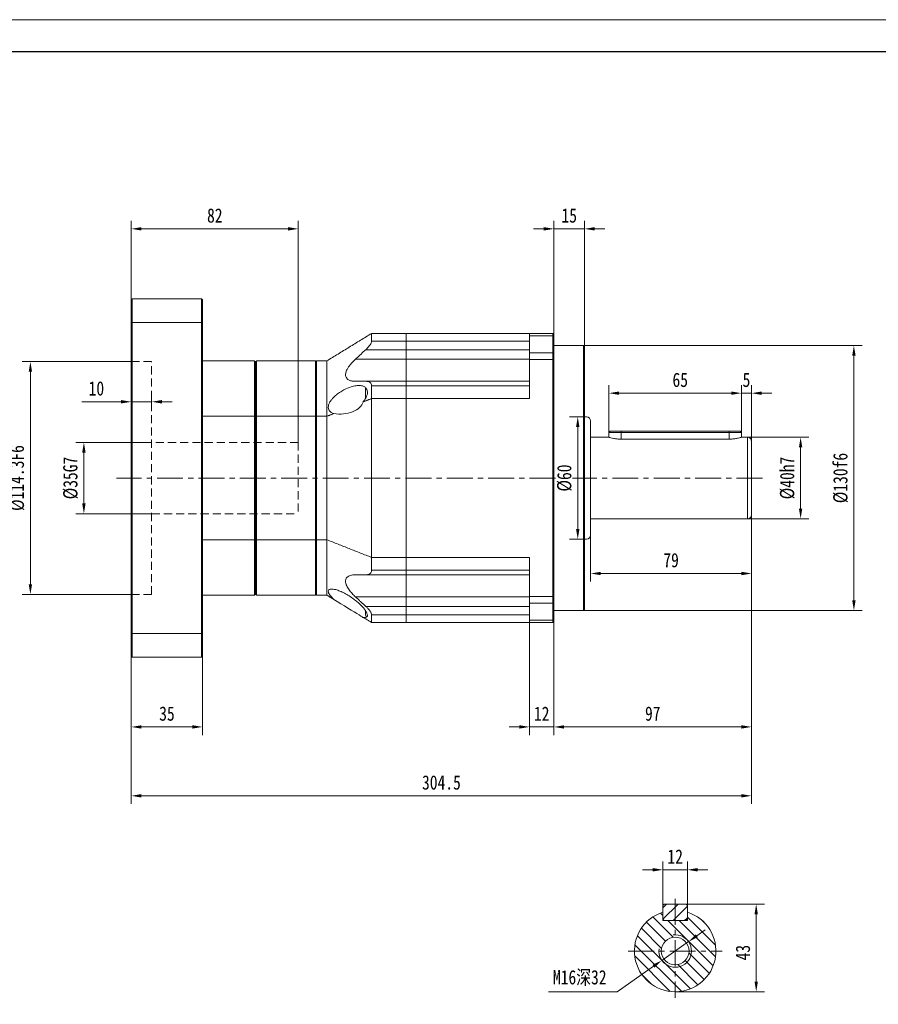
# Model space of a CAD drawing. Header units: millimetres. Extents: x -170 to 1154, y -131 to 806.
# Tile 4 of 5: x 357 to 778, y 322 to 806. Entities that reach past the tile are written whole.
import ezdxf

# ---------------------------------------------------------------- set-up
doc = ezdxf.new("R2010")
doc.units = ezdxf.units.MM
doc.header["$LTSCALE"] = 2
doc.linetypes.add('CENTER', pattern=[10.16, 6.35, -1.27, 1.27, -1.27])
doc.linetypes.add('DASHED', pattern=[0.75, 0.5, -0.25])
doc.layers.get('0').update_dxf_attribs({"lineweight": 18})
for name, color, linetype, lineweight in [('1轮廓实线层', 7, 'Continuous', 18), ('2细线层', 4, 'Continuous', 18), ('3中心线层', 1, 'CENTER', 18), ('4虚线层', 6, 'DASHED', 18), ('5剖面线层', 2, 'Continuous', 18), ('7标注层', 4, 'Continuous', 18), ('图框_外框线', 7, 'Continuous', 18)]:
    doc.layers.add(name, color=color, linetype=linetype, lineweight=lineweight)
doc.styles.add('TH_GBDIM', font='txt', dxfattribs={"width": 0.8})
doc.dimstyles.new('TH_GBDIM', dxfattribs={"dimscale": 2, "dimtxt": 3.5, "dimasz": 2.5, "dimexe": 2, "dimexo": 0, "dimgap": 1.5, "dimtad": 1, "dimdec": 1, "dimdsep": 46, "dimtxsty": 'TH_GBDIM', "dimcen": 2.5, "dimdle": 5, "dimclrd": 4, "dimclre": 4, "dimclrt": 3, "dimadec": 0, "dimazin": 2, "dimtfac": 0.714286, "dimtdec": 1, "dimtmove": 0, "dimatfit": 3, "dimfxl": 0, "dimtolj": 1, "dimarcsym": 0})

# ---------------------------------------------------------------- blocks, each defined once
blk = doc.blocks.new('*X4')
at = {"layer": '7标注层'}
for points in [[(688.75, 356.5), (689.71, 355.13), (685.14, 352.94)], [(667.48, 341.55), (668.44, 340.18), (672.05, 343.74)]]:
    blk.add_hatch(color=4, dxfattribs=at).paths.add_polyline_path(points, flags=0)
at = {"layer": '7标注层', "color": 4}
for p, q in [((689.23, 355.82), (693.32, 358.69)), ((685.14, 352.94), (672.05, 343.74)), ((650.14, 328.34), (667.96, 340.87)), ((616.39, 328.34), (650.14, 328.34))]:
    blk.add_line(p, q, dxfattribs=at)
at = {"layer": '7标注层', "color": 3, "insert": (631.76, 335.11), "char_height": 7, "width": 54.5689, "attachment_point": 5, "style": 'TH_GBDIM'}
blk.add_mtext('M16深32', dxfattribs=at)
blk = doc.blocks.new('*X11')
at = {"layer": '7标注层'}
for points in [[(739.36, 595.55), (741.02, 595.55), (740.19, 600.55)], [(739.36, 565.55), (741.02, 565.55), (740.19, 560.55)]]:
    blk.add_hatch(color=4, dxfattribs=at).paths.add_polyline_path(points, flags=0)
at = {"layer": '7标注层', "color": 4}
for p, q in [((714.1, 600.55), (744.19, 600.55)), ((740.19, 595.55), (740.19, 565.55)), ((714.1, 560.55), (744.19, 560.55))]:
    blk.add_line(p, q, dxfattribs=at)
at = {"layer": '7标注层', "color": 3, "insert": (733.69, 580.55), "char_height": 7, "width": 38.5778, "attachment_point": 5, "rotation": 90, "style": 'TH_GBDIM'}
blk.add_mtext('%%C40h7', dxfattribs=at)
blk = doc.blocks.new('*X12')
at = {"layer": '7标注层'}
for points in [[(765.52, 640.55), (767.19, 640.55), (766.35, 645.55)], [(765.52, 520.55), (767.19, 520.55), (766.35, 515.55)]]:
    blk.add_hatch(color=4, dxfattribs=at).paths.add_polyline_path(points, flags=0)
at = {"layer": '7标注层', "color": 4}
for p, q in [((633.6, 645.55), (770.35, 645.55)), ((766.35, 640.55), (766.35, 520.55)), ((633.6, 515.55), (770.35, 515.55))]:
    blk.add_line(p, q, dxfattribs=at)
at = {"layer": '7标注层', "color": 3, "insert": (759.85, 580.55), "char_height": 7, "width": 46.6044, "attachment_point": 5, "rotation": 90, "style": 'TH_GBDIM'}
blk.add_mtext('%%C130f6', dxfattribs=at)
blk = doc.blocks.new('*X13')
at = {"layer": '7标注层'}
for points in [[(651.1, 623.03), (651.1, 621.37), (646.1, 622.2)], [(706.1, 623.03), (706.1, 621.37), (711.1, 622.2)]]:
    blk.add_hatch(color=4, dxfattribs=at).paths.add_polyline_path(points, flags=0)
at = {"layer": '7标注层', "color": 4}
for p, q in [((646.1, 602.95), (646.1, 626.2)), ((711.1, 602.95), (711.1, 626.2)), ((651.1, 622.2), (706.1, 622.2))]:
    blk.add_line(p, q, dxfattribs=at)
at = {"layer": '7标注层', "color": 3, "insert": (681.09, 628.7), "char_height": 7, "width": 14.1867, "attachment_point": 5, "style": 'TH_GBDIM'}
blk.add_mtext('65', dxfattribs=at)
blk = doc.blocks.new('*X14')
at = {"layer": '7标注层'}
for points in [[(706.1, 623.03), (706.1, 621.37), (711.1, 622.2)], [(721.1, 623.03), (721.1, 621.37), (716.1, 622.2)]]:
    blk.add_hatch(color=4, dxfattribs=at).paths.add_polyline_path(points, flags=0)
at = {"layer": '7标注层', "color": 4}
for p, q in [((711.1, 602.95), (711.1, 626.2)), ((716.1, 598.55), (716.1, 626.2)), ((706.1, 622.2), (701.1, 622.2)), ((711.1, 622.2), (716.1, 622.2)), ((721.1, 622.2), (726.1, 622.2))]:
    blk.add_line(p, q, dxfattribs=at)
at = {"layer": '7标注层', "color": 3, "insert": (713.6, 628.7), "char_height": 7, "width": 6.0356, "attachment_point": 5, "style": 'TH_GBDIM'}
blk.add_mtext('5', dxfattribs=at)
blk = doc.blocks.new('*X15')
at = {"layer": '7标注层'}
for points in [[(642.1, 534.51), (642.1, 532.84), (637.1, 533.68)], [(711.1, 534.51), (711.1, 532.84), (716.1, 533.68)]]:
    blk.add_hatch(color=4, dxfattribs=at).paths.add_polyline_path(points, flags=0)
at = {"layer": '7标注层', "color": 4}
for p, q in [((716.1, 562.55), (716.1, 529.68)), ((637.1, 552.55), (637.1, 529.68)), ((642.1, 533.68), (711.1, 533.68))]:
    blk.add_line(p, q, dxfattribs=at)
at = {"layer": '7标注层', "color": 3, "insert": (676.6, 540.18), "char_height": 7, "width": 14.0622, "attachment_point": 5, "style": 'TH_GBDIM'}
blk.add_mtext('79', dxfattribs=at)
blk = doc.blocks.new('*X16')
at = {"layer": '7标注层'}
for points in [[(624.1, 459.19), (624.1, 457.53), (619.1, 458.36)], [(711.1, 459.19), (711.1, 457.53), (716.1, 458.36)]]:
    blk.add_hatch(color=4, dxfattribs=at).paths.add_polyline_path(points, flags=0)
at = {"layer": '7标注层', "color": 4}
for p, q in [((716.1, 550.17), (716.1, 454.36)), ((619.1, 510.05), (619.1, 454.36)), ((624.1, 458.36), (711.1, 458.36))]:
    blk.add_line(p, q, dxfattribs=at)
at = {"layer": '7标注层', "color": 3, "insert": (667.6, 464.86), "char_height": 7, "width": 14.3111, "attachment_point": 5, "style": 'TH_GBDIM'}
blk.add_mtext('97', dxfattribs=at)
blk = doc.blocks.new('*X17')
at = {"layer": '7标注层'}
for points in [[(602.1, 459.19), (602.1, 457.53), (607.1, 458.36)], [(624.1, 459.19), (624.1, 457.53), (619.1, 458.36)]]:
    blk.add_hatch(color=4, dxfattribs=at).paths.add_polyline_path(points, flags=0)
at = {"layer": '7标注层', "color": 4}
for p, q in [((607.1, 509.55), (607.1, 454.36)), ((619.1, 510.05), (619.1, 454.36)), ((602.1, 458.36), (597.1, 458.36)), ((607.1, 458.36), (619.1, 458.36)), ((624.1, 458.36), (629.1, 458.36))]:
    blk.add_line(p, q, dxfattribs=at)
at = {"layer": '7标注层', "color": 3, "insert": (613.1, 464.86), "char_height": 7, "width": 13.1289, "attachment_point": 5, "style": 'TH_GBDIM'}
blk.add_mtext('12', dxfattribs=at)
blk = doc.blocks.new('*X18')
at = {"layer": '7标注层'}
for points in [[(416.6, 459.19), (416.6, 457.53), (411.6, 458.36)], [(441.6, 459.19), (441.6, 457.53), (446.6, 458.36)]]:
    blk.add_hatch(color=4, dxfattribs=at).paths.add_polyline_path(points, flags=0)
at = {"layer": '7标注层', "color": 4}
for p, q in [((411.6, 493.05), (411.6, 454.36)), ((446.6, 493.05), (446.6, 454.36)), ((416.6, 458.36), (441.6, 458.36))]:
    blk.add_line(p, q, dxfattribs=at)
at = {"layer": '7标注层', "color": 3, "insert": (429.1, 464.86), "char_height": 7, "width": 14, "attachment_point": 5, "style": 'TH_GBDIM'}
blk.add_mtext('35', dxfattribs=at)
blk = doc.blocks.new('*X19')
at = {"layer": '7标注层'}
for points in [[(387.49, 593.05), (389.16, 593.05), (388.32, 598.05)], [(387.49, 568.05), (389.16, 568.05), (388.32, 563.05)]]:
    blk.add_hatch(color=4, dxfattribs=at).paths.add_polyline_path(points, flags=0)
at = {"layer": '7标注层', "color": 4}
for p, q in [((421.6, 598.05), (384.32, 598.05)), ((388.32, 593.05), (388.32, 568.05)), ((421.6, 563.05), (384.32, 563.05))]:
    blk.add_line(p, q, dxfattribs=at)
at = {"layer": '7标注层', "color": 3, "insert": (381.82, 580.55), "char_height": 7, "width": 38.5778, "attachment_point": 5, "rotation": 90, "style": 'TH_GBDIM'}
blk.add_mtext('%%C35G7', dxfattribs=at)
blk = doc.blocks.new('*X20')
at = {"layer": '7标注层'}
for points in [[(361.23, 632.7), (362.9, 632.7), (362.06, 637.7)], [(361.23, 528.4), (362.9, 528.4), (362.06, 523.4)]]:
    blk.add_hatch(color=4, dxfattribs=at).paths.add_polyline_path(points, flags=0)
at = {"layer": '7标注层', "color": 4}
for p, q in [((411.6, 637.7), (358.06, 637.7)), ((362.06, 632.7), (362.06, 528.4)), ((411.6, 523.4), (358.06, 523.4))]:
    blk.add_line(p, q, dxfattribs=at)
at = {"layer": '7标注层', "color": 3, "insert": (355.56, 580.55), "char_height": 7, "width": 62.5333, "attachment_point": 5, "rotation": 90, "style": 'TH_GBDIM'}
blk.add_mtext('%%C114.3F6', dxfattribs=at)
blk = doc.blocks.new('*X21')
at = {"layer": '7标注层'}
for points in [[(406.6, 618.83), (406.6, 617.16), (411.6, 617.99)], [(426.6, 618.83), (426.6, 617.16), (421.6, 617.99)]]:
    blk.add_hatch(color=4, dxfattribs=at).paths.add_polyline_path(points, flags=0)
at = {"layer": '7标注层', "color": 4}
for p, q in [((411.6, 619.96), (411.6, 613.99)), ((421.6, 619.96), (421.6, 613.99)), ((406.6, 617.99), (387.33, 617.99)), ((421.6, 617.99), (411.6, 617.99)), ((426.6, 617.99), (431.6, 617.99))]:
    blk.add_line(p, q, dxfattribs=at)
at = {"layer": '7标注层', "color": 3, "insert": (394.46, 624.49), "char_height": 7, "width": 13.3156, "attachment_point": 5, "style": 'TH_GBDIM'}
blk.add_mtext('10', dxfattribs=at)
blk = doc.blocks.new('*X22')
at = {"layer": '7标注层'}
for points in [[(416.6, 703.72), (416.6, 702.05), (411.6, 702.88)], [(488.6, 703.72), (488.6, 702.05), (493.6, 702.88)]]:
    blk.add_hatch(color=4, dxfattribs=at).paths.add_polyline_path(points, flags=0)
at = {"layer": '7标注层', "color": 4}
for p, q in [((411.6, 668.05), (411.6, 706.88)), ((493.6, 598.05), (493.6, 706.88)), ((416.6, 702.88), (488.6, 702.88))]:
    blk.add_line(p, q, dxfattribs=at)
at = {"layer": '7标注层', "color": 3, "insert": (452.6, 709.38), "char_height": 7, "width": 14.2489, "attachment_point": 5, "style": 'TH_GBDIM'}
blk.add_mtext('82', dxfattribs=at)
blk = doc.blocks.new('*X23')
at = {"layer": '7标注层'}
for points in [[(416.6, 425.38), (416.6, 423.71), (411.6, 424.54)], [(711.1, 425.38), (711.1, 423.71), (716.1, 424.54)]]:
    blk.add_hatch(color=4, dxfattribs=at).paths.add_polyline_path(points, flags=0)
at = {"layer": '7标注层', "color": 4}
for p, q in [((716.1, 503.42), (716.1, 420.54)), ((411.6, 493.05), (411.6, 420.54)), ((416.6, 424.54), (711.1, 424.54))]:
    blk.add_line(p, q, dxfattribs=at)
at = {"layer": '7标注层', "color": 3, "insert": (563.85, 431.04), "char_height": 7, "width": 37.8933, "attachment_point": 5, "style": 'TH_GBDIM'}
blk.add_mtext('304.5', dxfattribs=at)
blk = doc.blocks.new('*X24')
at = {"layer": '7标注层'}
for points in [[(614.1, 703.72), (614.1, 702.05), (619.1, 702.88)], [(639.1, 703.72), (639.1, 702.05), (634.1, 702.88)]]:
    blk.add_hatch(color=4, dxfattribs=at).paths.add_polyline_path(points, flags=0)
at = {"layer": '7标注层', "color": 4}
for p, q in [((619.1, 651.05), (619.1, 706.88)), ((634.1, 645.05), (634.1, 706.88)), ((614.1, 702.88), (609.1, 702.88)), ((619.1, 702.88), (634.1, 702.88)), ((639.1, 702.88), (644.1, 702.88))]:
    blk.add_line(p, q, dxfattribs=at)
at = {"layer": '7标注层', "color": 3, "insert": (626.6, 709.38), "char_height": 7, "width": 13.1289, "attachment_point": 5, "style": 'TH_GBDIM'}
blk.add_mtext('15', dxfattribs=at)
blk = doc.blocks.new('*X30')
at = {"layer": '7标注层'}
for points in [[(667.6, 389.06), (667.6, 387.39), (672.6, 388.22)], [(689.6, 389.06), (689.6, 387.39), (684.6, 388.22)]]:
    blk.add_hatch(color=4, dxfattribs=at).paths.add_polyline_path(points, flags=0)
at = {"layer": '7标注层', "color": 4}
for p, q in [((672.6, 370.74), (672.6, 392.22)), ((684.6, 370.74), (684.6, 392.22)), ((667.6, 388.22), (662.6, 388.22)), ((672.6, 388.22), (684.6, 388.22)), ((689.6, 388.22), (694.6, 388.22))]:
    blk.add_line(p, q, dxfattribs=at)
at = {"layer": '7标注层', "color": 3, "insert": (678.6, 394.72), "char_height": 7, "width": 13.1289, "attachment_point": 5, "style": 'TH_GBDIM'}
blk.add_mtext('12', dxfattribs=at)
blk = doc.blocks.new('*X31')
at = {"layer": '7标注层'}
for points in [[(717.56, 366.34), (719.22, 366.34), (718.39, 371.34)], [(717.56, 333.34), (719.22, 333.34), (718.39, 328.34)]]:
    blk.add_hatch(color=4, dxfattribs=at).paths.add_polyline_path(points, flags=0)
at = {"layer": '7标注层', "color": 4}
for p, q in [((684, 371.34), (722.39, 371.34)), ((718.39, 366.34), (718.39, 333.34)), ((678.6, 328.34), (722.39, 328.34))]:
    blk.add_line(p, q, dxfattribs=at)
at = {"layer": '7标注层', "color": 3, "insert": (711.89, 347.55), "char_height": 7, "width": 14.3733, "attachment_point": 5, "rotation": 90, "style": 'TH_GBDIM'}
blk.add_mtext('43', dxfattribs=at)
blk = doc.blocks.new('*X32')
at = {"layer": '7标注层'}
for points in [[(629.94, 605.55), (631.61, 605.55), (630.78, 610.55)], [(629.94, 555.55), (631.61, 555.55), (630.78, 550.55)]]:
    blk.add_hatch(color=4, dxfattribs=at).paths.add_polyline_path(points, flags=0)
at = {"layer": '7标注层', "color": 4}
for p, q in [((634.1, 610.55), (626.78, 610.55)), ((630.78, 605.55), (630.78, 555.55)), ((634.1, 550.55), (626.78, 550.55))]:
    blk.add_line(p, q, dxfattribs=at)
at = {"layer": '7标注层', "color": 3, "insert": (624.28, 580.55), "char_height": 7, "width": 22.7733, "attachment_point": 5, "rotation": 90, "style": 'TH_GBDIM'}
blk.add_mtext('%%C60', dxfattribs=at)

msp = doc.modelspace()

# ---------------------------------------------------------------- hatches: boundary and pattern name
at = {"layer": '5剖面线层'}
h = msp.add_hatch(dxfattribs=at)
h.set_pattern_fill('ANSI31', color=256, style=0, pattern_type=0)
h.set_pattern_definition([(135, (0, 0), (-2.80633, -2.80633), [])])
edge = h.paths.add_edge_path(flags=0)
edge.add_arc((678.6, 348.34), 20, 360, 432.5424)
edge.add_line((684.6, 367.42), (684.6, 363.94))
edge.add_line((684.6, 363.94), (684.6, 363.34))
edge.add_line((684.6, 363.34), (678.6, 363.34))
edge.add_line((678.6, 363.34), (678.6, 356.34))
edge.add_arc((678.6, 348.34), 8, 0, 90, ccw=False)
edge.add_line((686.6, 348.34), (698.6, 348.34))
edge = h.paths.add_edge_path(flags=0)
edge.add_line((678.6, 340.34), (678.6, 328.34))
edge.add_arc((678.6, 348.34), 20, 270, 360)
edge.add_line((698.6, 348.34), (686.6, 348.34))
edge.add_arc((678.6, 348.34), 8, 270, 360, ccw=False)
edge = h.paths.add_edge_path(flags=0)
edge.add_line((670.6, 348.34), (658.6, 348.34))
edge.add_arc((678.6, 348.34), 20, 180, 270)
edge.add_line((678.6, 328.34), (678.6, 340.34))
edge.add_arc((678.6, 348.34), 8, 180, 270, ccw=False)
edge = h.paths.add_edge_path(flags=0)
edge.add_line((658.6, 348.34), (671.8, 348.34))
edge.add_arc((678.6, 348.34), 6.8, 90, 180, ccw=False)
edge.add_line((678.6, 355.14), (678.6, 363.34))
edge.add_line((678.6, 363.34), (673.2, 363.34))
edge.add_line((673.2, 363.34), (672.6, 363.34))
edge.add_line((672.6, 363.34), (672.6, 367.42))
edge.add_arc((678.6, 348.34), 20, 107.4576, 180)
edge = h.paths.add_edge_path(flags=0)
edge.add_line((678.6, 356.34), (678.6, 355.14))
edge.add_arc((678.6, 348.34), 6.8, 0, 90, ccw=False)
edge.add_line((685.4, 348.34), (686.6, 348.34))
edge.add_arc((678.6, 348.34), 8, 0, 90)
edge = h.paths.add_edge_path(flags=0)
edge.add_line((678.6, 341.54), (678.6, 340.34))
edge.add_arc((678.6, 348.34), 8, 270, 360)
edge.add_line((686.6, 348.34), (685.4, 348.34))
edge.add_arc((678.6, 348.34), 6.8, 270, 360, ccw=False)
edge = h.paths.add_edge_path(flags=0)
edge.add_line((671.8, 348.34), (670.6, 348.34))
edge.add_arc((678.6, 348.34), 8, 180, 270)
edge.add_line((678.6, 340.34), (678.6, 341.54))
edge.add_arc((678.6, 348.34), 6.8, 180, 270, ccw=False)
h = msp.add_hatch(dxfattribs=at)
h.set_pattern_fill('ANSI31', color=256, style=0, pattern_type=0)
h.set_pattern_definition([(45, (0, 0), (-2.80633, 2.80633), [])])
h.paths.add_polyline_path([(684.6, 370.74), (684, 371.34), (678.6, 371.34), (678.6, 363.34), (684, 363.34), (684.6, 363.94)], flags=0)
h.paths.add_polyline_path([(678.6, 371.34), (673.2, 371.34), (672.6, 370.74), (672.6, 363.94), (673.2, 363.34), (678.6, 363.34)], flags=0)

# ---------------------------------------------------------------- linework, layer by layer
at = {"color": 7, "linetype": 'Continuous', "lineweight": 15}
for p, q in [((411.6, 656.71), (411.6, 668.05)), ((412.1, 668.55), (412.1, 656.9)), ((446.1, 668.55), (412.1, 668.55)), ((446.1, 656.9), (446.1, 668.55)), ((446.6, 668.05), (446.6, 656.71)), ((411.6, 504.4), (411.6, 656.71)), ((412.1, 656.9), (446.1, 656.9)), ((412.1, 656.9), (412.1, 504.21)), ((446.1, 504.21), (446.1, 656.9)), ((446.6, 656.71), (446.6, 504.4)), ((529.6, 651.55), (529.6, 647.71)), ((529.6, 651.55), (546.6, 651.55)), ((546.6, 647.71), (546.6, 651.55)), ((546.6, 651.55), (607.1, 651.55)), ((546.6, 647.71), (546.6, 651.55)), ((607.1, 651.55), (618.6, 651.55)), ((607.1, 650.3), (607.1, 651.55)), ((618.6, 650.3), (607.1, 650.3)), ((607.1, 642.07), (607.1, 650.3)), ((618.6, 650.3), (618.6, 651.55)), ((619.1, 651.05), (618.6, 651.55)), ((618.6, 642.07), (618.6, 650.3)), ((619.1, 649.93), (618.6, 650.3)), ((619.1, 651.05), (619.1, 649.93)), ((619.1, 649.93), (619.1, 641.74)), ((546.6, 643.56), (526.72, 643.56)), ((529.6, 647.71), (546.6, 647.71)), ((546.6, 647.71), (546.6, 643.56)), ((546.6, 647.71), (607.1, 647.71)), ((546.6, 643.56), (546.6, 647.71)), ((546.6, 643.56), (546.6, 638.89)), ((607.1, 643.56), (546.6, 643.56)), ((546.6, 643.56), (546.6, 638.89)), ((633.6, 515.55), (633.6, 645.55)), ((634.1, 645.05), (634.1, 516.05)), ((472.1, 638.05), (446.6, 638.05)), ((472.1, 610.87), (472.1, 638.05)), ((473.1, 638.05), (473.1, 610.87)), ((502.1, 638.05), (473.1, 638.05)), ((502.1, 610.87), (502.1, 638.05)), ((507.6, 638.05), (502.6, 638.05)), ((502.6, 610.87), (502.6, 638.05)), ((507.6, 610.87), (507.6, 638.05)), ((546.6, 638.89), (521.66, 638.89)), ((546.6, 638.89), (546.6, 628.05)), ((607.1, 638.89), (546.6, 638.89)), ((546.6, 638.89), (546.6, 628.05)), ((607.1, 638.76), (607.1, 642.07)), ((607.1, 642.07), (618.6, 642.07)), ((618.6, 638.76), (607.1, 638.76)), ((607.1, 619.54), (607.1, 638.76)), ((618.6, 638.76), (618.6, 642.07)), ((619.1, 641.74), (618.6, 642.07)), ((619.1, 638.76), (618.6, 638.76)), ((618.6, 522.35), (618.6, 638.76)), ((619.1, 641.74), (619.1, 638.76)), ((619.1, 638.76), (619.1, 522.35)), ((472.6, 637.55), (472.6, 610.74)), ((472.6, 610.74), (472.6, 637.55)), ((526.5, 619.56), (526.5, 624.47)), ((526.72, 628.05), (546.6, 628.05)), ((529.6, 625.85), (529.6, 619.54)), ((546.6, 625.85), (529.6, 625.85)), ((546.6, 628.05), (546.6, 625.85)), ((546.6, 628.05), (607.1, 628.05)), ((546.6, 625.85), (546.6, 628.05)), ((546.6, 619.54), (546.6, 625.85)), ((546.6, 619.54), (546.6, 625.85)), ((607.1, 625.85), (546.6, 625.85)), ((546.6, 619.54), (529.6, 619.54)), ((529.6, 541.57), (529.6, 619.54)), ((546.6, 619.54), (546.6, 541.57)), ((546.6, 541.57), (546.6, 619.54)), ((607.1, 619.54), (546.6, 619.54)), ((446.6, 610.87), (472.1, 610.87)), ((472.1, 550.24), (472.1, 610.87)), ((472.6, 610.74), (472.6, 550.37)), ((472.6, 550.37), (472.6, 610.74)), ((473.1, 610.87), (502.1, 610.87)), ((473.1, 610.87), (473.1, 550.24)), ((502.1, 550.24), (502.1, 610.87)), ((507.6, 610.87), (502.6, 610.87)), ((502.6, 550.24), (502.6, 610.87)), ((507.6, 550.24), (507.6, 610.87)), ((637.1, 608.55), (637.1, 580.55)), ((646.1, 602.95), (646.1, 600.55)), ((652.1, 602.95), (646.1, 602.95)), ((646.7, 603.55), (652.1, 603.55)), ((652.1, 603.55), (652.1, 602.95)), ((652.1, 603.55), (705.1, 603.55)), ((705.1, 602.95), (652.1, 602.95)), ((652.1, 599.63), (652.1, 602.95)), ((705.1, 599.63), (652.1, 599.63)), ((705.1, 602.95), (705.1, 603.55)), ((705.1, 603.55), (710.5, 603.55)), ((711.1, 602.95), (705.1, 602.95)), ((705.1, 599.63), (705.1, 602.95)), ((711.1, 602.95), (711.1, 600.55)), ((714.1, 580.55), (714.1, 600.55)), ((716.1, 598.55), (716.1, 580.55)), ((637.1, 580.55), (637.1, 552.55)), ((714.1, 560.55), (714.1, 580.55)), ((716.1, 580.55), (716.1, 562.55)), ((472.1, 550.24), (446.6, 550.24)), ((472.1, 523.05), (472.1, 550.24)), ((472.6, 550.37), (472.6, 523.55)), ((472.6, 523.55), (472.6, 550.37)), ((502.1, 550.24), (473.1, 550.24)), ((473.1, 550.24), (473.1, 523.05)), ((502.1, 523.05), (502.1, 550.24)), ((507.6, 550.24), (502.6, 550.24)), ((502.6, 523.05), (502.6, 550.24)), ((507.6, 523.05), (507.6, 550.24)), ((529.6, 541.57), (546.6, 541.57)), ((529.6, 541.57), (529.6, 535.26)), ((546.6, 535.26), (546.6, 541.57)), ((546.6, 541.57), (607.1, 541.57)), ((546.6, 535.26), (546.6, 541.57)), ((607.1, 522.35), (607.1, 541.57)), ((546.6, 533.05), (526.72, 533.05)), ((529.6, 535.26), (546.6, 535.26)), ((546.6, 535.26), (546.6, 533.05)), ((546.6, 535.26), (607.1, 535.26)), ((546.6, 533.05), (546.6, 535.26)), ((546.6, 533.05), (546.6, 522.22)), ((607.1, 533.05), (546.6, 533.05)), ((546.6, 533.05), (546.6, 522.22)), ((446.6, 523.05), (472.1, 523.05)), ((473.1, 523.05), (502.1, 523.05)), ((507.6, 523.05), (502.6, 523.05)), ((546.6, 522.22), (521.66, 522.22)), ((546.6, 522.22), (546.6, 517.55)), ((607.1, 522.22), (546.6, 522.22)), ((546.6, 522.22), (546.6, 517.55)), ((607.1, 519.04), (607.1, 522.35)), ((607.1, 522.35), (618.6, 522.35)), ((618.6, 519.04), (618.6, 522.35)), ((619.1, 522.35), (618.6, 522.35)), ((619.1, 522.35), (619.1, 519.37)), ((526.72, 517.55), (546.6, 517.55)), ((546.6, 517.55), (546.6, 513.4)), ((546.6, 517.55), (607.1, 517.55)), ((546.6, 513.4), (546.6, 517.55)), ((618.6, 519.04), (607.1, 519.04)), ((607.1, 510.8), (607.1, 519.04)), ((618.6, 519.04), (619.1, 519.37)), ((618.6, 510.8), (618.6, 519.04)), ((619.1, 519.37), (619.1, 511.18)), ((526.5, 513.57), (526.5, 515.46)), ((529.6, 513.4), (529.6, 509.55)), ((546.6, 513.4), (529.6, 513.4)), ((546.6, 509.55), (546.6, 513.4)), ((607.1, 513.4), (546.6, 513.4)), ((546.6, 509.55), (546.6, 513.4)), ((546.6, 509.55), (529.6, 509.55)), ((607.1, 509.55), (546.6, 509.55)), ((607.1, 510.8), (618.6, 510.8)), ((607.1, 509.55), (607.1, 510.8)), ((618.6, 509.55), (607.1, 509.55)), ((618.6, 510.8), (619.1, 511.18)), ((618.6, 509.55), (618.6, 510.8)), ((618.6, 509.55), (619.1, 510.05)), ((619.1, 511.18), (619.1, 510.05)), ((411.6, 493.05), (411.6, 504.4)), ((446.1, 504.21), (412.1, 504.21)), ((412.1, 504.21), (412.1, 492.55)), ((446.1, 492.55), (446.1, 504.21)), ((446.6, 504.4), (446.6, 493.05)), ((412.1, 492.55), (446.1, 492.55)), ((672.6, 370.74), (673.2, 371.34)), ((672.6, 370.74), (672.6, 363.94)), ((672.6, 363.34), (672.6, 367.42)), ((673.2, 371.34), (684, 371.34)), ((684, 371.34), (684.6, 370.74)), ((684.6, 363.94), (684.6, 370.74)), ((684.6, 367.42), (684.6, 363.34)), ((673.2, 363.34), (672.6, 363.94)), ((672.6, 363.34), (684.6, 363.34)), ((673.2, 363.34), (684, 363.34)), ((684.6, 363.94), (684, 363.34))]:
    msp.add_line(p, q, dxfattribs=at)
msp.add_lwpolyline([(525.35, 512.16), (524.95, 512.41), (524.29, 512.81), (523.39, 513.36), (522.28, 514.05), (520.97, 514.85), (519.5, 515.75), (517.91, 516.73), (516.23, 517.76), (514.5, 518.82), (512.75, 519.89), (511.04, 520.94)], dxfattribs=at)
for centre, radius, start, end in [((527.5, 624.47), 1, 157.4014, 180), ((635.1, 608.55), 2, 0, 90), ((714.1, 598.55), 2, 0, 90), ((714.1, 562.55), 2, 270, 0), ((635.1, 552.55), 2, 270, 360), ((527.5, 513.57), 1, 180, 270), ((678.6, 348.34), 20, 107.4576, 72.5424)]:
    msp.add_arc(centre, radius, start, end, dxfattribs=at)
msp.add_ellipse((514.09, 618.97), major_axis=(11.41, 0), ratio=0.613636, start_param=4.442149, end_param=6.125065, dxfattribs=at)
for points in [[(412.1, 668.55), (411.6, 668.05)], [(446.1, 668.55), (446.6, 668.05)], [(411.6, 656.71), (412.1, 656.9)], [(446.1, 656.9), (446.6, 656.71)], [(507.6, 638.05), (529.6, 651.55)], [(633.6, 645.55), (619.1, 645.55)], [(634.1, 645.05), (633.6, 645.55)], [(472.1, 638.05), (472.6, 637.55)], [(472.6, 637.55), (473.1, 638.05)], [(502.6, 637.55), (502.1, 638.05)], [(529.6, 619.54), (525.35, 617.87)], [(472.1, 610.87), (472.6, 610.74)], [(472.6, 610.74), (473.1, 610.87)], [(502.6, 610.74), (502.1, 610.87)], [(511.04, 612.23), (507.6, 610.87)], [(635.1, 610.55), (634.1, 610.55)], [(646.1, 600.55), (637.1, 600.55)], [(646.7, 603.55), (646.1, 602.95)], [(711.1, 602.95), (710.5, 603.55)], [(714.1, 600.55), (711.1, 600.55)], [(637.1, 560.55), (714.1, 560.55)], [(472.1, 550.24), (472.6, 550.37)], [(472.6, 550.37), (473.1, 550.24)], [(502.1, 550.24), (502.6, 550.37)], [(507.6, 550.24), (529.6, 541.57)], [(634.1, 550.55), (635.1, 550.55)], [(472.1, 523.05), (472.6, 523.55)], [(473.1, 523.05), (472.6, 523.55)], [(502.1, 523.05), (502.6, 523.55)], [(511.04, 520.94), (507.6, 523.05)], [(526.72, 517.55), (521.66, 522.22)], [(619.1, 515.55), (633.6, 515.55)], [(633.6, 515.55), (634.1, 516.05)], [(529.6, 509.55), (525.35, 512.16)], [(411.6, 504.4), (412.1, 504.21)], [(446.1, 504.21), (446.6, 504.4)], [(411.6, 493.05), (412.1, 492.55)], [(446.6, 493.05), (446.1, 492.55)]]:
    msp.add_open_spline(points, degree=1, dxfattribs=at)
for points, knots in [([(521.66, 638.89), (523.12, 640.24), (524.79, 641.81), (526.49, 643.35), (526.72, 643.56)], [0, 0, 0, 0, 5.960331, 6.881616, 6.881616, 6.881616, 6.881616]), ([(526.72, 643.56), (527.02, 643.85), (527.64, 644.43), (528.49, 645.4), (529.18, 646.38), (529.55, 647.19), (529.58, 647.56), (529.6, 647.71)], [0, 0, 0, 0, 1.122881, 2.243085, 3.473061, 4.511682, 5.146512, 5.146512, 5.146512, 5.146512]), ([(521.66, 628.05), (521.11, 628.08), (520.01, 628.12), (518.49, 628.55), (517.31, 629.35), (516.69, 630.64), (516.79, 632.19), (517.41, 633.72), (518.25, 635.08), (519.58, 636.83), (520.81, 638.04), (521.66, 638.89)], [0, 0, 0, 0, 1.814186, 3.6241, 5.631184, 7.31212, 9.000546, 10.547896, 11.782834, 13.020242, 15.84497, 15.84497, 15.84497, 15.84497]), ([(511.04, 612.23), (510.61, 612.37), (509.74, 612.67), (508.78, 613.5), (508.27, 614.62), (508.26, 615.83), (508.72, 617.26), (509.58, 618.64), (510.69, 619.93), (512.08, 621.25), (513.86, 622.6), (516.47, 624.15), (519.2, 625.3), (521.94, 625.95), (524.09, 626.03), (525.84, 625.59), (526.98, 624.7), (527.53, 623.49), (527.57, 622.13), (527.13, 620.55), (526.34, 619.1), (525.64, 618.22), (525.35, 617.87)], [0, 0, 0, 0, 1.589431, 3.26534, 4.491987, 5.725332, 6.836143, 8.49417, 9.831647, 11.172039, 13.442349, 15.716381, 19.470725, 22.004709, 24.531833, 26.727747, 28.595807, 29.978375, 31.36766, 32.627565, 34.355575, 35.514297, 35.514297, 35.514297, 35.514297]), ([(526.72, 628.05), (526.49, 628.05), (524.79, 628.05), (523.12, 628.05), (521.66, 628.05)], [0, 0, 0, 0, 0.67671, 5.054757, 5.054757, 5.054757, 5.054757]), ([(529.6, 625.85), (529.56, 626.17), (529.48, 626.82), (528.84, 627.56), (527.9, 627.99), (527.08, 628.03), (526.72, 628.05)], [0, 0, 0, 0, 0.862155, 1.718531, 3.026607, 4.086528, 4.086528, 4.086528, 4.086528]), ([(652.1, 599.63), (651.44, 599.65), (650.13, 599.69), (648.36, 599.98), (647, 600.29), (646.19, 600.53), (646.17, 600.53), (646.16, 600.53)], [0, 0, 0, 0, 1.253359, 2.505317, 3.79327, 5.107314, 6.020352, 6.020352, 6.020352, 6.020352]), ([(711.03, 600.53), (711.05, 600.54), (711.14, 600.57), (710.64, 600.42), (709.59, 600.14), (707.98, 599.82), (706.37, 599.65), (705.39, 599.64), (705.1, 599.63)], [0, 0, 0, 0, 0.367936, 1.620165, 2.887398, 4.203436, 5.531461, 6.106757, 6.106757, 6.106757, 6.106757]), ([(521.66, 522.22), (521.11, 522.75), (520.01, 523.83), (518.49, 525.64), (517.31, 527.52), (516.69, 529.35), (516.79, 530.81), (517.41, 531.79), (518.25, 532.39), (519.58, 532.93), (520.81, 533), (521.66, 533.05)], [0, 0, 0, 0, 1.814106, 3.623946, 5.63094, 7.311806, 9.00016, 10.547442, 11.782331, 13.019685, 15.844293, 15.844293, 15.844293, 15.844293]), ([(521.66, 533.05), (523.12, 533.05), (524.79, 533.05), (526.49, 533.05), (526.72, 533.05)], [0, 0, 0, 0, 4.378047, 5.054757, 5.054757, 5.054757, 5.054757]), ([(526.72, 533.05), (527.02, 533.07), (527.64, 533.1), (528.49, 533.37), (529.18, 533.87), (529.55, 534.56), (529.58, 535.07), (529.6, 535.26)], [0, 0, 0, 0, 0.892641, 1.783157, 2.760934, 3.58659, 4.091253, 4.091253, 4.091253, 4.091253]), ([(511.04, 520.94), (510.64, 521.34), (509.73, 522.25), (508.75, 523.55), (508.26, 524.67), (508.28, 525.41), (508.75, 525.93), (509.63, 526.11), (510.76, 526.03), (512.19, 525.71), (514.01, 525.08), (516.23, 524.04), (518.51, 522.74), (520.63, 521.29), (522.52, 519.81), (524.32, 518.19), (525.92, 516.45), (527.04, 514.8), (527.55, 513.57), (527.56, 512.72), (527.09, 512.16), (526.3, 512.02), (525.61, 512.12), (525.35, 512.16)], [0, 0, 0, 0, 1.36739, 3.110739, 4.214419, 5.323329, 6.347071, 7.8978, 9.154445, 10.413821, 12.540953, 14.671478, 16.922703, 19.173113, 20.893035, 22.610607, 24.859633, 26.463887, 27.73277, 29.007389, 30.168112, 31.789706, 32.757768, 32.757768, 32.757768, 32.757768]), ([(529.6, 513.4), (529.56, 513.66), (529.48, 514.17), (528.84, 515.27), (527.9, 516.43), (527.08, 517.2), (526.72, 517.55)], [0, 0, 0, 0, 1.085207, 2.163145, 3.809638, 5.143778, 5.143778, 5.143778, 5.143778])]:
    msp.add_open_spline(points, degree=3, knots=knots, dxfattribs=at)
at = {"layer": '1轮廓实线层'}
msp.add_circle((678.6, 348.34), 6.8, dxfattribs=at)
at = {"layer": '2细线层'}
msp.add_arc((678.6, 348.34), 8, 172.5, 97.5, dxfattribs=at)
at = {"layer": '3中心线层'}
for p, q in [((721.46, 580.55), (404.37, 580.55)), ((678.6, 373.95), (678.6, 325.34)), ((655.6, 348.34), (701.6, 348.34))]:
    msp.add_line(p, q, dxfattribs=at)
at = {"layer": '4虚线层', "lineweight": 15, "ltscale": 4}
for p, q in [((421.6, 637.7), (411.6, 637.7)), ((421.6, 523.4), (421.6, 637.7)), ((493.6, 598.05), (421.6, 598.05)), ((493.6, 598.05), (493.6, 563.05)), ((421.6, 563.05), (493.6, 563.05)), ((411.6, 523.4), (421.6, 523.4))]:
    msp.add_line(p, q, dxfattribs=at)

# ---------------------------------------------------------------- dimensions: what is measured, and where the dimension line sits
at = {"layer": '7标注层'}
for base, p1, p2, picture, middle in [((493.6, 702.88), (411.6, 668.05), (493.6, 598.05), '*X22', (452.6, 702.88)), ((634.1, 702.88), (619.1, 651.05), (634.1, 645.05), '*X24', (626.6, 702.88)), ((711.1, 622.2), (646.1, 602.95), (711.1, 602.95), '*X13', (681.09, 622.2)), ((716.1, 622.2), (711.1, 602.95), (716.1, 598.55), '*X14', (713.6, 622.2)), ((421.6, 617.99), (411.6, 619.96), (421.6, 619.96), '*X21', (394.46, 617.99)), ((716.1, 533.68), (637.1, 552.55), (716.1, 562.55), '*X15', (676.6, 533.68)), ((716.1, 458.36), (619.1, 510.05), (716.1, 550.17), '*X16', (667.6, 458.36)), ((619.1, 458.36), (607.1, 509.55), (619.1, 510.05), '*X17', (613.1, 458.36)), ((716.1, 424.54), (411.6, 493.05), (716.1, 503.42), '*X23', (563.85, 424.54)), ((446.6, 458.36), (411.6, 493.05), (446.6, 493.05), '*X18', (429.1, 458.36)), ((684.6, 388.22), (672.6, 370.74), (684.6, 370.74), '*X30', (678.6, 388.22))]:
    dim = msp.add_linear_dim(base=base, p1=p1, p2=p2, dimstyle='TH_GBDIM', override={"dimsah": 1, "dimtzin": 0}, dxfattribs=at)
    dim.commit()
    dim.dimension.update_dxf_attribs({"geometry": picture, "text_midpoint": middle, "dimtype": 160})
for base, p1, p2, text, picture, middle in [((766.35, 515.55), (633.6, 645.55), (633.6, 515.55), '%%C<>f6', '*X12', (759.85, 580.55)), ((362.06, 523.4), (411.6, 637.7), (411.6, 523.4), '%%C<>F6', '*X20', (355.56, 580.55)), ((388.32, 563.05), (421.6, 598.05), (421.6, 563.05), '%%C<>G7', '*X19', (381.82, 580.55)), ((740.19, 560.55), (714.1, 600.55), (714.1, 560.55), '%%C<>h7', '*X11', (733.69, 580.55))]:
    dim = msp.add_linear_dim(base=base, p1=p1, p2=p2, angle=90, text=text, dimstyle='TH_GBDIM', override={"dimsah": 1, "dimtzin": 0}, dxfattribs=at)
    dim.commit()
    dim.dimension.update_dxf_attribs({"geometry": picture, "text_midpoint": middle})
dim = msp.add_linear_dim(base=(718.39, 328.34), p1=(684, 371.34), p2=(678.6, 328.34), angle=90, dimstyle='TH_GBDIM', override={"dimsah": 1, "dimtzin": 0}, dxfattribs=at)
dim.commit()
dim.dimension.update_dxf_attribs({"geometry": '*X31', "text_midpoint": (718.39, 347.55), "dimtype": 160})
dim = msp.add_diameter_dim_2p(p1=(685.14, 352.94), p2=(672.05, 343.74), text='M16深32', dimstyle='TH_GBDIM', override={"dimtoh": 1, "dimdec": 0, "dimpost": '%%C<>', "dimsah": 1, "dimtzin": 0}, dxfattribs=at)
dim.commit()
dim.dimension.update_dxf_attribs({"geometry": '*X4', "text_midpoint": (650.14, 328.34), "dimtype": 163})

# ---------------------------------------------------------------- next in the draw order: wipeouts: each hides what was drawn before it
msp.add_wipeout([(628.18, 572.69), (620.38, 572.69), (620.38, 588.42), (628.18, 588.42)]).dxf.layer = '1轮廓实线层'

# ---------------------------------------------------------------- next in the draw order: linework, layer by layer
at = {"layer": '图框_外框线', "color": 3}
msp.add_lwpolyline([(-170.06, -131.07), (1154.46, -131.07), (1154.46, 805.55), (-170.06, 805.55)], close=True, dxfattribs=at)
at = {"layer": '图框_外框线', "color": 3, "lineweight": 25}
msp.add_lwpolyline([(-91.22, -115.3), (1138.69, -115.3), (1138.69, 789.79), (-91.22, 789.79)], close=True, dxfattribs=at)

# ---------------------------------------------------------------- next in the draw order: dimensions: what is measured, and where the dimension line sits
at = {"layer": '7标注层'}
dim = msp.add_linear_dim(base=(630.78, 550.55), p1=(634.1, 610.55), p2=(634.1, 550.55), angle=90, text='%%C<>', dimstyle='TH_GBDIM', override={"dimsah": 1, "dimtzin": 0}, dxfattribs=at)
dim.commit()
dim.dimension.update_dxf_attribs({"geometry": '*X32', "text_midpoint": (624.28, 580.55)})

doc.saveas('drawing.dxf')
